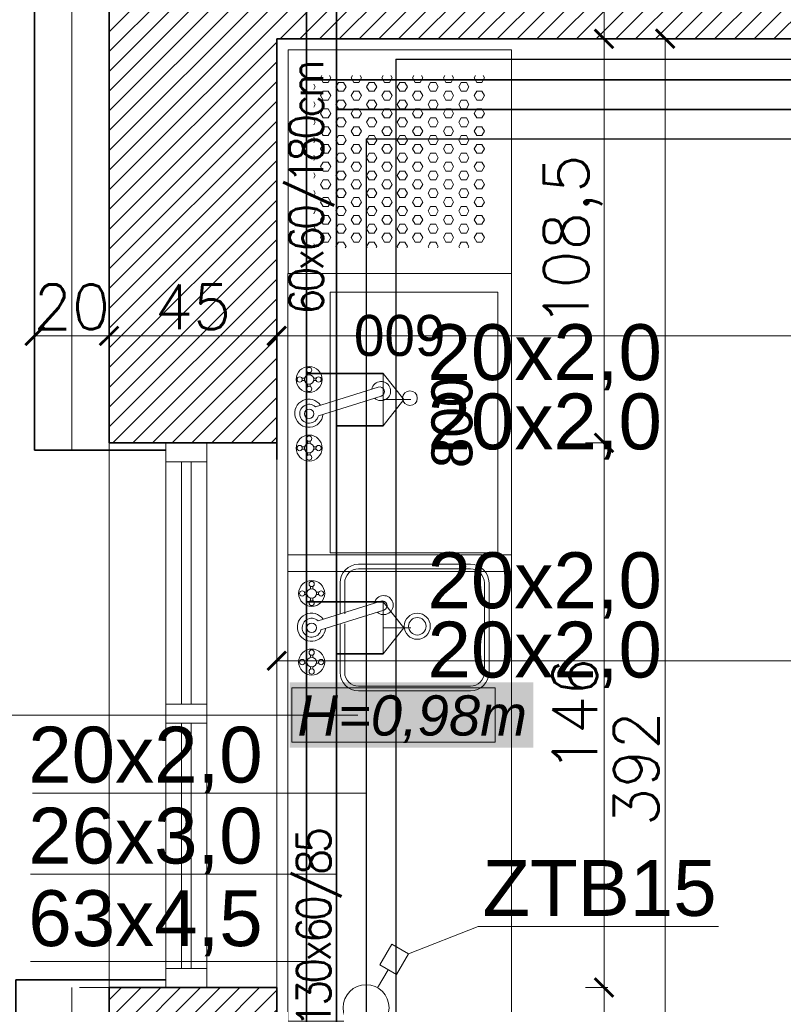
# Model space of a CAD drawing. Header units: millimetres. Extents: x -740 to 33545, y -26688 to 22494.
# Tile 95 of 256: x 8863 to 9068, y 10535 to 10800. Entities that reach past the tile are written whole.
import ezdxf
from ezdxf.lldxf.tags import DXFTag

# ---------------------------------------------------------------- set-up
doc = ezdxf.new("R2010")
doc.units = ezdxf.units.MM
doc.header["$MEASUREMENT"] = 0
doc.layers.get('Defpoints').update_dxf_attribs({"color": 252})
doc.layers.add('_I_EKO_PODKLAD 3', color=252, linetype='Continuous')
for name, color, linetype, lineweight in [('_IS_EKO_Cyrkulacja', 6, 'Continuous', 30), ('_IS_EKO_opis', 7, 'Continuous', 18), ('_IS_EKO_W_Ciepła', 1, 'Continuous', 35), ('_IS_EKO_W_hydrantowa', 96, 'Continuous', 30), ('_IS_EKO_W_Urzadzenia', 7, 'Continuous', 15), ('_IS_EKO_woda_zimna', 5, 'Continuous', 35), ('A_istniejące ściany', 252, 'Continuous', 35), ('A_izolacja', 252, 'Continuous', 9), ('A_l.przerywana', 252, 'ICAD_ISO03W100', 9), ('A_okna wymieniane', 252, 'Continuous', 15), ('A_opisy', 252, 'Continuous', 15), ('A_wyposażenie', 252, 'Continuous', 9), ('l.wypełnien', 252, 'Continuous', 5), ('Nowe_820-G Rysunki Obrazki_Nr_pióra__1', 252, 'Continuous', 13), ('Nowe_820-G Rysunki Obrazki_Nr_pióra__23', 252, 'Continuous', 15), ('wymiarowanie', 252, 'Continuous', 9)]:
    doc.layers.add(name, color=color, linetype=linetype, lineweight=lineweight)
doc.styles.add('1-500', font='simplex.shx', dxfattribs={"width": 0.9, "height": 70})
doc.styles.add('Arial', font='arial.ttf')
doc.styles.add('ARIALL', font='GOTHIC.TTF', dxfattribs={"height": 40})
doc.styles.add('styl2', font='simplex.shx')
doc.linetypes.add('BATTING', pattern='A,0.00254,-2.54,[134,ltypeshp.shx,S=2.54,R=0,X=-2.54,Y=0],-5.08,[134,ltypeshp.shx,S=2.54,R=180,X=2.54,Y=0],-2.54', length=10.16254)
tags = doc.linetypes.add('ICAD_ISO03W100', pattern=[30, 12, -18]).pattern_tags.tags
tags[6:7] = [DXFTag(74, 4), DXFTag(75, 0), DXFTag(340, '0'), DXFTag(46, 1.0), DXFTag(50, 0.0), DXFTag(44, 0.0), DXFTag(45, 0.0)]
tags[4:5] = [DXFTag(74, 4), DXFTag(75, 0), DXFTag(340, '0'), DXFTag(46, 1.0), DXFTag(50, 0.0), DXFTag(44, 0.0), DXFTag(45, 0.0)]
doc.dimstyles.new('Skala 1-50', dxfattribs={"dimtxt": 12, "dimasz": 5, "dimexe": 1, "dimexo": 1, "dimgap": 1.5, "dimtad": 1, "dimdec": 1, "dimrnd": 0.5, "dimtxsty": 'styl2', "dimblk": 'ARCHTICK', "dimcen": 5, "dimadec": 0, "dimazin": 0, "dimtfac": 1, "dimtdec": 1, "dimtmove": 1, "dimatfit": 3, "dimldrblk": 'ARCHTICK', "dimfxl": 0, "dimlwd": -1, "dimlwe": -1, "dimarcsym": 0})
doc.dimstyles.new('Wymiary elementów w mm', dxfattribs={"dimscale": 0.5, "dimtxt": 14, "dimasz": 20, "dimexe": 0, "dimexo": 1, "dimgap": 3, "dimtad": 1, "dimdec": 0, "dimlfac": 10, "dimtxsty": 'Standard', "dimblk": 'OBLIQUE', "dimcen": 5, "dimse1": 1, "dimse2": 1, "dimsd1": 1, "dimsd2": 1, "dimclrd": 256, "dimclre": 256, "dimclrt": 252, "dimadec": 0, "dimazin": 0, "dimtfac": 1, "dimtdec": 0, "dimtmove": 0, "dimatfit": 3, "dimldrblk": 'OBLIQUE', "dimfxl": 0, "dimlwd": -1, "dimlwe": -1, "dimarcsym": 0})
pattern_1 = [(180, (8888.227, 6162.5679), (-6e-16, 2.3815699), [1.375, -2.75]), (60, (8888.227, 6162.5679), (2.0625, -1.1907849), [1.375, -2.75]), (120, (8886.852, 6162.5679), (2.0625, 1.1907849), [1.375, -2.75])]
pattern_2 = [(180, (8888.227, 6143.5154), (-6e-16, 2.3815699), [1.375, -2.75]), (60, (8888.227, 6143.5154), (2.0625, -1.1907849), [1.375, -2.75]), (120, (8886.852, 6143.5154), (2.0625, 1.1907849), [1.375, -2.75])]

# ---------------------------------------------------------------- blocks, each defined once
blk = doc.blocks.new('*D1112')
at = {"layer": 'Defpoints', "color": 0}
for p in [(9760.46, 5969.26), (9680.46, 5960.36), (9760.46, 5960.36)]:
    blk.add_point(p, dxfattribs=at)
at = {"layer": '_I_EKO_PODKLAD 3', "color": 252, "ltscale": 0.6, "insert": (9720.46, 5976.26), "char_height": 11, "attachment_point": 5}
blk.add_mtext('800', dxfattribs=at)
blk = doc.blocks.new('_Oblique')
at = {"color": 0, "linetype": 'ByBlock', "lineweight": -2}
blk.add_line((-0.5, -0.5), (0.5, 0.5), dxfattribs=at)
blk = doc.blocks.new('*D1113')
at = {"layer": 'Defpoints', "color": 0}
for p in [(9750.89, 6020.36), (9760.46, 6020.36), (9765.46, 5960.36)]:
    blk.add_point(p, dxfattribs=at)
at = {"layer": '_I_EKO_PODKLAD 3', "color": 252, "ltscale": 0.6, "insert": (9743.89, 5990.36), "char_height": 11, "attachment_point": 5, "rotation": 90}
blk.add_mtext('600', dxfattribs=at)
blk = doc.blocks.new('_ArchTick')
at = {"color": 0, "linetype": 'ByBlock', "const_width": 0.15}
blk.add_lwpolyline([(-0.5, -0.5), (0.5, 0.5)], dxfattribs=at)
blk = doc.blocks.new('*D1292')
at = {"layer": 'Defpoints', "color": 0}
for p in [(9021.46, 10794.52), (9036.45, 10794.52), (9028.53, 10402.52)]:
    blk.add_point(p, dxfattribs=at)
at = {"layer": 'wymiarowanie', "color": 0}
for p, q in [((9031.45, 10794.52), (9037.45, 10794.52)), ((9036.45, 10402.52), (9036.45, 10794.52)), ((9031.45, 10402.52), (9037.45, 10402.52))]:
    blk.add_line(p, q, dxfattribs=at)
at = {"layer": 'wymiarowanie', "color": 0, "xscale": 5, "yscale": 5, "zscale": 5}
for p, rotation in [((9036.45, 10794.52), 90), ((9036.45, 10402.52), 270)]:
    blk.add_blockref('_ArchTick', p, dxfattribs=dict(at, rotation=rotation))
at = {"layer": 'wymiarowanie', "color": 0, "insert": (9028.65, 10598.52), "char_height": 12, "attachment_point": 5, "rotation": 90, "style": 'styl2'}
blk.add_mtext('392', dxfattribs=at)
blk = doc.blocks.new('*D1293')
at = {"layer": 'Defpoints', "color": 0}
for p in [(9005.94, 10833.52), (9020.04, 10833.52), (9005.05, 10794.52)]:
    blk.add_point(p, dxfattribs=at)
at = {"layer": 'wymiarowanie', "color": 0}
for p, q in [((9015.04, 10833.52), (9021.04, 10833.52)), ((9020.04, 10794.52), (9020.04, 10833.52)), ((9015.04, 10794.52), (9021.04, 10794.52))]:
    blk.add_line(p, q, dxfattribs=at)
at = {"layer": 'wymiarowanie', "color": 0, "xscale": 5, "yscale": 5, "zscale": 5}
for p, rotation in [((9020.04, 10833.52), 90), ((9020.04, 10794.52), 270)]:
    blk.add_blockref('_ArchTick', p, dxfattribs=dict(at, rotation=rotation))
at = {"layer": 'wymiarowanie', "color": 0, "insert": (9012.24, 10814.02), "char_height": 12, "attachment_point": 5, "rotation": 90, "style": 'styl2'}
blk.add_mtext('39', dxfattribs=at)
blk = doc.blocks.new('A$C3D2D7F2A')
at = {"layer": '_I_EKO_PODKLAD 3', "lineweight": 13}
for p, q in [((46.42, 34), (16.42, 34)), ((46.42, 32.75), (16.42, 32.75)), ((11.42, 29), (11.42, 20.67)), ((12.67, 29), (12.67, 20.67)), ((50.17, 5), (50.17, 29)), ((51.42, 5), (51.42, 29)), ((11.42, 18.01), (11.42, 5)), ((12.67, 18.01), (12.67, 5)), ((16.42, 1.25), (46.42, 1.25)), ((16.42, 0), (46.42, 0))]:
    blk.add_line(p, q, dxfattribs=at)
at = {"layer": '_I_EKO_PODKLAD 3', "linetype": 'Continuous', "lineweight": 9}
for p, q in [((2.59, 26.48), (1.91, 26.48)), ((3.5, 27.37), (3.5, 28.06)), ((4.13, 27.38), (4.13, 28.06)), ((5.03, 26.48), (5.72, 26.48)), ((2.6, 25.84), (1.91, 25.84)), ((3.5, 24.93), (3.5, 24.25)), ((4.13, 24.94), (4.13, 24.25)), ((5.04, 25.84), (5.72, 25.84)), ((22.38, 24.12), (5.52, 18.82)), ((6.29, 16.4), (23.15, 21.7)), ((2.59, 8.06), (1.91, 8.06)), ((3.5, 8.96), (3.5, 9.65)), ((4.13, 8.97), (4.13, 9.65)), ((5.03, 8.06), (5.72, 8.06)), ((2.6, 7.43), (1.91, 7.43)), ((3.5, 6.52), (3.5, 5.84)), ((4.13, 6.53), (4.13, 5.84)), ((5.04, 7.43), (5.72, 7.43))]:
    blk.add_line(p, q, dxfattribs=at)
for centre, radius in [((3.81, 26.16), 3.49), ((3.81, 28.7), 0.71), ((1.27, 26.16), 0.71), ((3.81, 26.16), 1.27), ((6.35, 26.16), 0.71), ((3.81, 23.62), 0.71), ((3.81, 16.95), 1.27), ((3.81, 7.74), 3.49), ((3.81, 10.28), 0.71), ((1.27, 7.74), 0.71), ((3.81, 7.74), 1.27), ((6.35, 7.74), 0.71), ((3.81, 5.2), 0.71)]:
    blk.add_circle(centre, radius, dxfattribs=at)
at = {"layer": '_I_EKO_PODKLAD 3', "lineweight": 9}
for radius in [3.5, 2.35]:
    blk.add_circle((32.16, 17.35), radius, dxfattribs=at)
at = {"layer": '_I_EKO_PODKLAD 3', "lineweight": 13}
for centre, radius, start, end in [((16.42, 29), 5, 90, 180), ((16.42, 29), 3.75, 90, 180), ((46.42, 29), 5, 0, 90), ((46.42, 29), 3.75, 0, 90), ((16.42, 5), 5, 180, 270), ((16.42, 5), 3.75, 180, 270), ((46.42, 5), 5, 270, 0), ((46.42, 5), 3.75, 270, 0)]:
    blk.add_arc(centre, radius, start, end, dxfattribs=at)
at = {"layer": '_I_EKO_PODKLAD 3', "linetype": 'Continuous', "lineweight": 9}
for centre, radius, start, end in [((23.13, 23.02), 2.56, 227.2248, 167.6958), ((22.77, 22.91), 1.27, 287.4603, 107.4603), ((3.75, 17.08), 3.79, 34.7933, 355.5589), ((3.81, 16.95), 2.54, 47.8034, 347.2157)]:
    blk.add_arc(centre, radius, start, end, dxfattribs=at)
blk = doc.blocks.new('*D2064')
at = {"layer": 'Defpoints', "color": 0}
for p in [(8618.8, 10541.8), (8867.19, 10541.8), (8887.19, 10284.84)]:
    blk.add_point(p, dxfattribs=at)
at = {"layer": 'wymiarowanie', "color": 0}
for p, q in [((8623.8, 10541.8), (8617.8, 10541.8)), ((8618.8, 10284.84), (8618.8, 10541.8)), ((8623.8, 10284.84), (8617.8, 10284.84))]:
    blk.add_line(p, q, dxfattribs=at)
at = {"layer": 'wymiarowanie', "color": 0, "xscale": 5, "yscale": 5, "zscale": 5}
for p, rotation in [((8618.8, 10541.8), 90), ((8618.8, 10284.84), 270)]:
    blk.add_blockref('_ArchTick', p, dxfattribs=dict(at, rotation=rotation))
at = {"layer": 'wymiarowanie', "color": 0, "insert": (8611, 10413.32), "char_height": 12, "attachment_point": 5, "rotation": 90, "style": 'styl2'}
blk.add_mtext('257', dxfattribs=at)
blk = doc.blocks.new('*D2065')
at = {"layer": 'Defpoints', "color": 0}
for p in [(8618.8, 10684.04), (8877.19, 10684.04), (8867.19, 10541.8)]:
    blk.add_point(p, dxfattribs=at)
at = {"layer": 'wymiarowanie', "color": 0}
for p, q in [((8623.8, 10684.04), (8617.8, 10684.04)), ((8618.8, 10541.8), (8618.8, 10684.04)), ((8623.8, 10541.8), (8617.8, 10541.8))]:
    blk.add_line(p, q, dxfattribs=at)
at = {"layer": 'wymiarowanie', "color": 0, "xscale": 5, "yscale": 5, "zscale": 5}
for p, rotation in [((8618.8, 10684.04), 90), ((8618.8, 10541.8), 270)]:
    blk.add_blockref('_ArchTick', p, dxfattribs=dict(at, rotation=rotation))
at = {"layer": 'wymiarowanie', "color": 0, "insert": (8611.15, 10612.92), "char_height": 12, "attachment_point": 5, "rotation": 90, "style": 'styl2'}
blk.add_mtext('142', dxfattribs=at)
blk = doc.blocks.new('*D2067')
at = {"layer": 'Defpoints', "color": 0}
for p in [(8618.8, 11092.05), (8873.23, 11092.05), (8872.54, 10684.04)]:
    blk.add_point(p, dxfattribs=at)
at = {"layer": 'wymiarowanie', "color": 0}
for p, q in [((8623.8, 11092.05), (8617.8, 11092.05)), ((8618.8, 10684.04), (8618.8, 11092.05)), ((8623.8, 10684.04), (8617.8, 10684.04))]:
    blk.add_line(p, q, dxfattribs=at)
at = {"layer": 'wymiarowanie', "color": 0, "xscale": 5, "yscale": 5, "zscale": 5}
for p, rotation in [((8618.8, 11092.05), 90), ((8618.8, 10684.04), 270)]:
    blk.add_blockref('_ArchTick', p, dxfattribs=dict(at, rotation=rotation))
at = {"layer": 'wymiarowanie', "color": 0, "insert": (8611, 10888.05), "char_height": 12, "attachment_point": 5, "rotation": 90, "style": 'styl2'}
blk.add_mtext('408', dxfattribs=at)
blk = doc.blocks.new('*D2551')
at = {"layer": 'Defpoints', "color": 0}
for p in [(8932.19, 10737.08), (9266.19, 10737.08), (9266.19, 10714.75)]:
    blk.add_point(p, dxfattribs=at)
at = {"layer": 'wymiarowanie', "color": 0}
for p, q in [((8932.19, 10719.75), (8932.19, 10713.75)), ((9266.19, 10719.75), (9266.19, 10713.75)), ((8932.19, 10714.75), (9266.19, 10714.75))]:
    blk.add_line(p, q, dxfattribs=at)
at = {"layer": 'wymiarowanie', "color": 0, "xscale": 5, "yscale": 5, "zscale": 5, "rotation": 180}
blk.add_blockref('_ArchTick', (8932.19, 10714.75), dxfattribs=at)
at = {"layer": 'wymiarowanie', "color": 0, "xscale": 5, "yscale": 5, "zscale": 5}
blk.add_blockref('_ArchTick', (9266.19, 10714.75), dxfattribs=at)
at = {"layer": 'wymiarowanie', "color": 0, "insert": (9099.19, 10722.55), "char_height": 12, "attachment_point": 5, "style": 'styl2'}
blk.add_mtext('334', dxfattribs=at)
blk = doc.blocks.new('*D2563')
at = {"layer": 'Defpoints', "color": 0}
for p in [(8887.19, 10777.37), (8867.19, 10775.37), (8887.19, 10714.75)]:
    blk.add_point(p, dxfattribs=at)
at = {"layer": 'wymiarowanie', "color": 0}
for p, q in [((8867.19, 10719.75), (8867.19, 10713.75)), ((8887.19, 10719.75), (8887.19, 10713.75)), ((8867.19, 10714.75), (8887.19, 10714.75))]:
    blk.add_line(p, q, dxfattribs=at)
at = {"layer": 'wymiarowanie', "color": 0, "xscale": 5, "yscale": 5, "zscale": 5, "rotation": 180}
blk.add_blockref('_ArchTick', (8867.19, 10714.75), dxfattribs=at)
at = {"layer": 'wymiarowanie', "color": 0, "xscale": 5, "yscale": 5, "zscale": 5}
blk.add_blockref('_ArchTick', (8887.19, 10714.75), dxfattribs=at)
at = {"layer": 'wymiarowanie', "color": 0, "insert": (8877.19, 10722.55), "char_height": 12, "attachment_point": 5, "style": 'styl2'}
blk.add_mtext('20', dxfattribs=at)
blk = doc.blocks.new('*D2564')
at = {"layer": 'Defpoints', "color": 0}
for p in [(8887.19, 10777.37), (8932.19, 10777.37), (8932.19, 10714.75)]:
    blk.add_point(p, dxfattribs=at)
at = {"layer": 'wymiarowanie', "color": 0}
for p, q in [((8887.19, 10719.75), (8887.19, 10713.75)), ((8932.19, 10719.75), (8932.19, 10713.75)), ((8887.19, 10714.75), (8932.19, 10714.75))]:
    blk.add_line(p, q, dxfattribs=at)
at = {"layer": 'wymiarowanie', "color": 0, "xscale": 5, "yscale": 5, "zscale": 5, "rotation": 180}
blk.add_blockref('_ArchTick', (8887.19, 10714.75), dxfattribs=at)
at = {"layer": 'wymiarowanie', "color": 0, "xscale": 5, "yscale": 5, "zscale": 5}
blk.add_blockref('_ArchTick', (8932.19, 10714.75), dxfattribs=at)
at = {"layer": 'wymiarowanie', "color": 0, "insert": (8909.69, 10722.55), "char_height": 12, "attachment_point": 5, "style": 'styl2'}
blk.add_mtext('45', dxfattribs=at)
blk = doc.blocks.new('*D2565')
at = {"layer": 'Defpoints', "color": 0}
for p in [(9368.21, 10627.51), (8932.19, 10598.99), (9368.21, 10598.99)]:
    blk.add_point(p, dxfattribs=at)
at = {"layer": 'wymiarowanie', "color": 0}
for p, q in [((8932.19, 10622.51), (8932.19, 10628.51)), ((9368.21, 10622.51), (9368.21, 10628.51)), ((8932.19, 10627.51), (9368.21, 10627.51))]:
    blk.add_line(p, q, dxfattribs=at)
at = {"layer": 'wymiarowanie', "color": 0, "xscale": 5, "yscale": 5, "zscale": 5, "rotation": 180}
blk.add_blockref('_ArchTick', (8932.19, 10627.51), dxfattribs=at)
at = {"layer": 'wymiarowanie', "color": 0, "xscale": 5, "yscale": 5, "zscale": 5}
blk.add_blockref('_ArchTick', (9368.21, 10627.51), dxfattribs=at)
at = {"layer": 'wymiarowanie', "color": 0, "insert": (9150.2, 10635.31), "char_height": 12, "attachment_point": 5, "style": 'styl2'}
blk.add_mtext('436', dxfattribs=at)
blk = doc.blocks.new('*D2703')
at = {"layer": 'Defpoints', "color": 0}
for p in [(8932.19, 10794.52), (8932.19, 10686.04), (9020.04, 10686.04)]:
    blk.add_point(p, dxfattribs=at)
at = {"layer": 'wymiarowanie', "color": 0}
for p, q in [((9015.04, 10794.52), (9021.04, 10794.52)), ((9020.04, 10794.52), (9020.04, 10686.04)), ((9015.04, 10686.04), (9021.04, 10686.04))]:
    blk.add_line(p, q, dxfattribs=at)
at = {"layer": 'wymiarowanie', "color": 0, "xscale": 5, "yscale": 5, "zscale": 5}
for p, rotation in [((9020.04, 10794.52), 90), ((9020.04, 10686.04), 270)]:
    blk.add_blockref('_ArchTick', p, dxfattribs=dict(at, rotation=rotation))
at = {"layer": 'wymiarowanie', "color": 0, "insert": (9011.69, 10740.28), "char_height": 12, "attachment_point": 5, "rotation": 90, "style": 'styl2'}
blk.add_mtext('108,5', dxfattribs=at)
blk = doc.blocks.new('*D2704')
at = {"layer": 'Defpoints', "color": 0}
for p in [(8932.19, 10686.04), (8932.19, 10539.8), (9020.04, 10539.8)]:
    blk.add_point(p, dxfattribs=at)
at = {"layer": 'wymiarowanie', "color": 0}
for p, q in [((9015.04, 10686.04), (9021.04, 10686.04)), ((9020.04, 10686.04), (9020.04, 10539.8)), ((9015.04, 10539.8), (9021.04, 10539.8))]:
    blk.add_line(p, q, dxfattribs=at)
at = {"layer": 'wymiarowanie', "color": 0, "xscale": 5, "yscale": 5, "zscale": 5}
for p, rotation in [((9020.04, 10686.04), 90), ((9020.04, 10539.8), 270)]:
    blk.add_blockref('_ArchTick', p, dxfattribs=dict(at, rotation=rotation))
at = {"layer": 'wymiarowanie', "color": 0, "insert": (9012.24, 10612.92), "char_height": 12, "attachment_point": 5, "rotation": 90, "style": 'styl2'}
blk.add_mtext('146', dxfattribs=at)
blk = doc.blocks.new('*D2705')
at = {"layer": 'Defpoints', "color": 0}
for p in [(8932.19, 10539.8), (9000.02, 10402.82), (9020.04, 10402.82)]:
    blk.add_point(p, dxfattribs=at)
at = {"layer": 'wymiarowanie', "color": 0}
for p, q in [((9015.04, 10539.8), (9021.04, 10539.8)), ((9020.04, 10539.8), (9020.04, 10402.82)), ((9015.04, 10402.82), (9021.04, 10402.82))]:
    blk.add_line(p, q, dxfattribs=at)
at = {"layer": 'wymiarowanie', "color": 0, "xscale": 5, "yscale": 5, "zscale": 5}
for p, rotation in [((9020.04, 10539.8), 90), ((9020.04, 10402.82), 270)]:
    blk.add_blockref('_ArchTick', p, dxfattribs=dict(at, rotation=rotation))
at = {"layer": 'wymiarowanie', "color": 0, "insert": (9012.24, 10471.31), "char_height": 12, "attachment_point": 5, "rotation": 90, "style": 'styl2'}
blk.add_mtext('137', dxfattribs=at)
blk = doc.blocks.new('vffhbjk')
at = {"layer": '_I_EKO_PODKLAD 3', "lineweight": 9}
for p, q in [((9760.46, 6020.36), (9680.46, 6020.36)), ((9680.46, 6020.36), (9680.46, 5960.36)), ((9760.46, 5960.36), (9760.46, 6020.36)), ((9760.46, 6020.36), (9760.46, 5960.36)), ((9712.35, 6014.98), (9711.66, 6014.98)), ((9712.35, 6014.34), (9711.66, 6014.34)), ((9713.25, 6015.88), (9713.25, 6016.56)), ((9713.89, 6015.88), (9713.89, 6016.56)), ((9714.79, 6014.98), (9715.47, 6014.98)), ((9714.79, 6014.34), (9715.47, 6014.34)), ((9730.76, 6014.98), (9730.08, 6014.98)), ((9730.77, 6014.34), (9730.08, 6014.34)), ((9731.67, 6015.88), (9731.67, 6016.56)), ((9732.3, 6015.88), (9732.3, 6016.56)), ((9733.2, 6014.98), (9733.89, 6014.98)), ((9733.21, 6014.34), (9733.89, 6014.34)), ((9713.25, 6013.43), (9713.25, 6012.75)), ((9713.89, 6013.44), (9713.89, 6012.75)), ((9722.22, 6012.18), (9727.53, 5995.33)), ((9729.95, 5996.09), (9724.65, 6012.95)), ((9731.67, 6013.43), (9731.67, 6012.75)), ((9732.3, 6013.44), (9732.3, 6012.75)), ((9685.46, 6008.98), (9685.46, 5963.98)), ((9755.46, 6008.98), (9685.46, 6008.98)), ((9755.46, 5963.98), (9755.46, 6008.98)), ((9685.46, 5963.98), (9755.46, 5963.98)), ((9680.46, 5960.36), (9760.46, 5960.36))]:
    blk.add_line(p, q, dxfattribs=at)
for centre, radius in [((9713.57, 6014.66), 3.49), ((9713.57, 6017.2), 0.71), ((9731.98, 6014.66), 3.49), ((9731.98, 6017.2), 0.71), ((9711.03, 6014.66), 0.71), ((9713.57, 6014.66), 1.27), ((9716.11, 6014.66), 0.71), ((9722.78, 6014.66), 1.27), ((9729.44, 6014.66), 0.71), ((9731.98, 6014.66), 1.27), ((9734.52, 6014.66), 0.71), ((9713.57, 6012.12), 0.71), ((9731.98, 6012.12), 0.71), ((9726.96, 5987.6), 1.98)]:
    blk.add_circle(centre, radius, dxfattribs=at)
for centre, radius, start, end in [((9722.91, 6014.72), 3.79, 304.7933, 265.5589), ((9722.78, 6014.66), 2.54, 317.8034, 257.2157), ((9728.85, 5995.35), 2.56, 137.2248, 77.6958), ((9728.74, 5995.71), 1.27, 197.4603, 17.4603)]:
    blk.add_arc(centre, radius, start, end, dxfattribs=at)
at = {"layer": '_I_EKO_PODKLAD 3'}
dim = blk.add_linear_dim(base=(9750.89, 6020.36), p1=(9765.46, 5960.36), p2=(9760.46, 6020.36), angle=90, dimstyle='Wymiary elementów w mm', override={"dimtxt": 22}, dxfattribs=at)
dim.commit()
dim.dimension.update_dxf_attribs({"geometry": '*D1113', "text_midpoint": (9743.89, 5990.36)})
dim = blk.add_linear_dim(base=(9760.46, 5969.26), p1=(9680.46, 5960.36), p2=(9760.46, 5960.36), dimstyle='Wymiary elementów w mm', override={"dimtxt": 22}, dxfattribs=at)
dim.commit()
dim.dimension.update_dxf_attribs({"geometry": '*D1112', "text_midpoint": (9720.46, 5976.26)})

msp = doc.modelspace()

# ---------------------------------------------------------------- hatches: boundary and pattern name
at = {"layer": 'A_opisy', "ltscale": 0.3}
for points in [[(8935.62, 10621.68), (9001.08, 10621.68), (9001.08, 10604.16), (8935.62, 10604.16)], [(8936.24, 10620.22), (8990.79, 10620.22), (8990.79, 10605.62), (8936.24, 10605.62)], [(8936.24, 10620.22), (8990.79, 10620.22), (8990.79, 10605.62), (8936.24, 10605.62)], [(8936.24, 10620.22), (8990.79, 10620.22), (8990.79, 10605.62), (8936.24, 10605.62)]]:
    msp.add_hatch(color=256, dxfattribs=at).paths.add_polyline_path(points)
at = {"layer": 'A_wyposażenie', "lineweight": 9}
h = msp.add_hatch(dxfattribs=at)
h.set_pattern_fill('HEX', color=256, scale=11, angle=180, style=0)
h.set_pattern_definition(pattern_1)
h.paths.add_polyline_path([(8942.12, 10784.62), (8988.32, 10784.62), (8988.32, 10738.42), (8942.12, 10738.42)])
h = msp.add_hatch(dxfattribs=at)
h.set_pattern_fill('HEX', color=256, scale=11, angle=180, style=0)
h.set_pattern_definition(pattern_1)
h.paths.add_polyline_path([(8942.12, 10784.62), (8988.32, 10784.62), (8988.32, 10738.42), (8942.12, 10738.42)])
h = msp.add_hatch(dxfattribs=at)
h.set_pattern_fill('HEX', color=256, scale=11, angle=180, style=0)
h.set_pattern_definition(pattern_2)
h.paths.add_polyline_path([(8988.32, 10739.47), (8942.12, 10739.47), (8942.12, 10765.57), (8988.32, 10765.57)])
h = msp.add_hatch(dxfattribs=at)
h.set_pattern_fill('HEX', color=256, scale=11, angle=180, style=0)
h.set_pattern_definition(pattern_2)
h.paths.add_polyline_path([(8988.32, 10739.47), (8942.12, 10739.47), (8942.12, 10765.57), (8988.32, 10765.57)])
at = {"layer": 'l.wypełnien'}
h = msp.add_hatch(dxfattribs=at)
h.set_pattern_fill('ANSI31', color=256, scale=30, style=0)
edge = h.paths.add_edge_path()
edge.add_line((8932.19, 10920.7), (8932.19, 10978.67))
edge.add_line((8932.19, 10978.67), (8932.19, 11023.17))
edge.add_line((8932.19, 11023.17), (8932.19, 11086.55))
edge.add_line((8932.19, 11086.55), (8932.19, 11090.05))
edge.add_line((8932.19, 11090.05), (8887.19, 11090.05))
edge.add_line((8887.19, 11090.05), (8887.19, 10920.7))
edge.add_line((8887.19, 10920.7), (8932.19, 10920.7))
h.paths.add_polyline_path([(9644.52, 11095.63), (9645.19, 11095.63), (9645.19, 11322.32), (9879.19, 11322.32), (9879.19, 11234.32), (9924.19, 11234.32), (9924.19, 11368.7), (9592.09, 11368.7), (9506.19, 11368.7), (9506.19, 11323.52), (9604.19, 11323.52), (9604.19, 11095.63)])
h.paths.add_polyline_path([(8887.19, 10686.04), (8932.19, 10686.04), (8932.19, 10794.52), (9246.19, 10794.52), (9246.19, 10833.52), (9259.19, 10833.52), (9259.19, 10907.02), (9235.19, 10907.02), (9235.19, 10833.52), (8932.19, 10833.52), (8932.19, 10920.7), (8887.19, 10920.7)])
h.paths.add_polyline_path([(8975.77, 11323.52), (9235.19, 11323.52), (9259.19, 11323.52), (9360.94, 11323.52), (9360.94, 11368.7), (8975.77, 11368.7)])
h.paths.add_polyline_path([(8887.19, 11368.7), (8887.19, 11236.3), (8907.93, 11236.3), (8932.19, 11236.3), (8932.19, 11323.52), (8975.77, 11323.52), (8975.77, 11368.7)])
h.paths.add_polyline_path([(9604.19, 11095.63), (9644.52, 11095.63), (9644.52, 11090.06), (9645.19, 11090.06), (9645.19, 11005.43), (9612.19, 11005.43), (9612.19, 11018.43), (9604.19, 11018.43)])
h.paths.add_polyline_path([(9924.19, 11095.63), (9924.19, 11158.89), (9879.19, 11158.89), (9879.19, 11095.63)])
h.paths.add_polyline_path([(9246.19, 10833.52), (9246.19, 10794.52), (9266.19, 10794.52), (9266.19, 10833.52)])
h.paths.add_polyline_path([(9879.19, 11078.49), (9924.19, 11078.59), (9924.19, 11095.63), (9879.19, 11095.63)])
h.paths.add_polyline_path([(9259.19, 10907.02), (9259.19, 10927.02), (9250.18, 10927.02), (9235.19, 10927.02), (9235.19, 10907.02)])
h.paths.add_polyline_path([(9235.19, 11072.32), (9235.19, 11052.32), (9259.19, 11052.32), (9259.19, 11072.32)])
h.paths.add_polyline_path([(9235.19, 11029.02), (9250.18, 11029.02), (9259.19, 11029.02), (9259.19, 11035.15), (9259.19, 11049.02), (9235.19, 11049.02)])
h.paths.add_polyline_path([(9235.19, 11323.52), (9235.19, 11303.52), (9259.19, 11303.52), (9259.19, 11323.52)])
h.paths.add_polyline_path([(9235.19, 11186.92), (9259.19, 11186.92), (9259.19, 11186.92), (9259.19, 11191.52), (9259.19, 11199.52), (9259.19, 11199.52), (9235.19, 11199.52), (9235.19, 11191.52)])
h.paths.add_polyline_path([(9235.19, 11174.32), (9247.19, 11174.32), (9259.19, 11174.32), (9259.19, 11174.32), (9259.19, 11186.92), (9259.19, 11186.92), (9235.19, 11186.92), (9235.19, 11174.32)])
h.paths.add_polyline_path([(9259.19, 11049.02), (9259.19, 11051.92), (9259.19, 11052.32), (9235.19, 11052.32), (9235.19, 11049.02), (9259.19, 11049.02)])
h = msp.add_hatch(dxfattribs=at)
h.set_pattern_fill('ANSI31', color=256, scale=30, style=0)
h.paths.add_polyline_path([(8887.19, 10284.84), (8887.19, 10539.8), (8932.19, 10539.8), (8932.19, 10402.52), (9059.57, 10402.52), (9368.19, 10402.52), (9394.23, 10402.52), (9416.72, 10402.52), (9416.72, 10359.34), (9405.31, 10359.34), (9376.25, 10359.34), (8932.19, 10359.34), (8932.19, 10284.84)])
h.paths.add_polyline_path([(9871.19, 10801.99), (9871.19, 10791.99), (9878.23, 10791.99), (9890.23, 10791.99), (10052.23, 10791.99), (10052.23, 10564.52), (10066.23, 10564.52), (10066.23, 10706), (10066.23, 10711.93), (10066.23, 10711.98), (10066.23, 10728.73), (10066.23, 10765.23), (10066.23, 10776), (10066.23, 10781.93), (10066.23, 10781.98), (10066.23, 10781.93), (10066.23, 10776), (10066.22, 10776), (10066.23, 10781.93), (10066.23, 10781.98), (10066.23, 10791.99), (10125.49, 10791.99), (10125.49, 10808.08), (10125.49, 10819.93), (10125.49, 10834.32), (10058.81, 10834.32), (9924.19, 10834.32), (9924.19, 10862.32), (9879.19, 10862.32), (9879.19, 10834.32), (9871.19, 10834.32), (9871.19, 10801.99)])
h.paths.add_polyline_path([(9570.47, 10794.52), (9731.23, 10794.52), (9731.23, 10731.52), (9748.23, 10731.52), (9748.23, 10793.99), (9768.19, 10793.99), (9768.19, 10801.99), (9781.19, 10801.99), (9781.19, 10834.32), (9769.78, 10834.32), (9645.19, 10834.32), (9645.19, 10833.52), (9604.19, 10833.52), (9570.47, 10833.52)])
h.paths.add_polyline_path([(9394.23, 10794.52), (9428.47, 10794.52), (9428.47, 10833.52), (9388.19, 10833.52), (9388.19, 10794.52), (9394.23, 10794.52)])
h.paths.add_polyline_path([(9428.47, 10794.52), (9428.47, 10833.52), (9448.47, 10833.52), (9448.47, 10794.52)])
h.paths.add_polyline_path([(9550.47, 10794.52), (9570.47, 10794.52), (9570.47, 10833.52), (9550.47, 10833.52)])
h.paths.add_polyline_path([(9368.19, 10794.52), (9388.19, 10794.52), (9388.19, 10833.52), (9368.19, 10833.52)])
h.paths.add_polyline_path([(9604.19, 10833.52), (9604.19, 10849.32), (9645.19, 10849.32), (9645.19, 10833.52)])
h.paths.add_polyline_path([(9368.19, 10422.52), (9368.19, 10402.52), (9394.23, 10402.52), (9394.23, 10422.52)])
h.paths.add_polyline_path([(9368.19, 10774.52), (9394.23, 10774.52), (9394.23, 10794.52), (9368.19, 10794.52)])

# ---------------------------------------------------------------- linework, layer by layer
at = {"layer": '_IS_EKO_Cyrkulacja'}
for p, q in [((8956.18, 10767.67), (9363.39, 10767.52)), ((8956.21, 10767.67), (8956.19, 10690.63)), ((8956.19, 10690.63), (8956.19, 10629.38)), ((8956.19, 10629.38), (8956.19, 10504.15))]:
    msp.add_line(p, q, dxfattribs=at)
at = {"layer": '_IS_EKO_opis'}
for p, q in [((8866.58, 10591.94), (8956.19, 10591.94)), ((8948.19, 10570.22), (8866.08, 10570.22)), ((8967.53, 10548.84), (8986.23, 10556.13)), ((8986.23, 10556.13), (9050.79, 10556.13)), ((8940.19, 10546.78), (8866.08, 10546.78))]:
    msp.add_line(p, q, dxfattribs=at)
at = {"layer": '_IS_EKO_W_Ciepła'}
for p, q in [((8948.19, 10783.52), (8948.18, 10992.61)), ((8948.19, 10629.38), (8948.19, 10783.52)), ((8948.19, 10775.52), (9355.39, 10775.52))]:
    msp.add_line(p, q, dxfattribs=at)
at = {"layer": '_IS_EKO_W_Ciepła', "linetype": 'ByBlock'}
for p, q in [((8960.78, 10690.63), (8948.19, 10690.63)), ((8960.78, 10629.38), (8948.19, 10629.38)), ((8948.19, 10629.38), (8948.19, 10504.15))]:
    msp.add_line(p, q, dxfattribs=at)
at = {"layer": '_IS_EKO_W_hydrantowa'}
for q in [(8964.19, 10433.47), (9855.77, 10789.05)]:
    msp.add_line((8964.19, 10789.05), q, dxfattribs=at)
at = {"layer": '_IS_EKO_W_Urzadzenia'}
for p, q in [((8960.78, 10690.63), (8960.78, 10704.63)), ((8966.32, 10697.63), (8960.78, 10704.63)), ((8960.78, 10690.63), (8966.32, 10697.63)), ((8960.8, 10697.63), (8968.17, 10697.63)), ((8960.78, 10629.38), (8960.78, 10643.38)), ((8966.32, 10636.38), (8960.78, 10643.38)), ((8960.78, 10629.38), (8966.32, 10636.38)), ((8960.8, 10636.38), (8968.17, 10636.38)), ((8959.83, 10545.86), (8964.31, 10543.27)), ((8962.07, 10544.57), (8959.27, 10539.71))]:
    msp.add_line(p, q, dxfattribs=at)
msp.add_lwpolyline([(8959.83, 10545.86), (8964.31, 10543.27), (8967.53, 10548.84), (8963.05, 10551.43)], close=True, dxfattribs=at)
msp.add_circle((8956.18, 10534.37), 6.17, dxfattribs=at)
at = {"layer": '_IS_EKO_woda_zimna'}
for p, q in [((8940.19, 10791.52), (8940.19, 10886.02)), ((8940.19, 10518.15), (8940.19, 10791.52)), ((8940.19, 10783.52), (9347.39, 10783.52))]:
    msp.add_line(p, q, dxfattribs=at)
at = {"layer": '_IS_EKO_woda_zimna', "linetype": 'ByBlock'}
for p, q in [((8960.78, 10704.63), (8940.19, 10704.63)), ((8960.78, 10643.38), (8940.19, 10643.38))]:
    msp.add_line(p, q, dxfattribs=at)
at = {"layer": 'A_istniejące ściany'}
for points in [[(8887.19, 11090.05), (8887.19, 10686.04)], [(8932.19, 10681.58), (8932.19, 10794.52)], [(8932.19, 10794.52), (9266.19, 10794.52)], [(8887.19, 10686.04), (8932.19, 10686.04)], [(8932.19, 10539.8), (8887.19, 10539.8)], [(8887.19, 10539.8), (8887.19, 10284.84)], [(8913.43, 10539.8), (8932.19, 10539.8)], [(8932.19, 10402.52), (8932.19, 10539.8)]]:
    msp.add_lwpolyline(points, dxfattribs=at)
at = {"layer": 'A_izolacja', "lineweight": 35}
for p, q in [((8902.43, 10684.04), (8867.19, 10684.04)), ((8902.43, 10541.8), (8867.19, 10541.8))]:
    msp.add_line(p, q, dxfattribs=at)
for points in [[(8867.19, 11092.05), (8867.19, 10684.04)], [(8867.19, 10541.8), (8865.19, 10541.8), (8862.19, 10541.8), (8862.19, 10521.8), (8867.19, 10521.8)]]:
    msp.add_lwpolyline(points, dxfattribs=at)
at = {"layer": 'A_izolacja', "linetype": 'BATTING', "ltscale": 0.1}
for points in [[(8877.19, 11090.05), (8877.19, 10684.04)], [(8877.19, 10539.8), (8877.19, 10282.84)]]:
    msp.add_lwpolyline(points, dxfattribs=at)
at = {"layer": 'A_l.przerywana', "ltscale": 0.3}
for points in [[(8887.19, 10539.8), (8887.19, 10686.04)], [(8932.19, 10686.04), (8932.19, 10539.8)]]:
    msp.add_lwpolyline(points, dxfattribs=at)
at = {"layer": 'A_okna wymieniane', "linetype": 'Continuous', "lineweight": 15}
for points in [[(8902.43, 10686.04), (8902.43, 10680.96)], [(8913.43, 10680.96), (8913.43, 10686.04)], [(8902.43, 10680.96), (8913.43, 10680.96)], [(8906.66, 10680.96), (8906.66, 10615.88)], [(8909.2, 10680.96), (8906.66, 10680.96)], [(8909.2, 10615.88), (8909.2, 10680.96)], [(8902.43, 10615.88), (8902.43, 10610.8)], [(8913.43, 10615.88), (8902.43, 10615.88)], [(8906.66, 10615.88), (8909.2, 10615.88)], [(8913.43, 10610.8), (8913.43, 10615.88)], [(8902.43, 10610.8), (8913.43, 10610.8)], [(8906.66, 10610.8), (8906.66, 10544.88)], [(8909.2, 10610.8), (8906.66, 10610.8)], [(8909.2, 10544.88), (8909.2, 10610.8)], [(8902.43, 10544.88), (8902.43, 10539.8)], [(8913.43, 10544.88), (8902.43, 10544.88)], [(8906.66, 10544.88), (8909.2, 10544.88)], [(8913.43, 10539.8), (8913.43, 10544.88)], [(8902.43, 10539.8), (8913.43, 10539.8)]]:
    msp.add_lwpolyline(points, dxfattribs=at)
at = {"layer": 'A_okna wymieniane', "linetype": 'Continuous', "lineweight": 13}
for points in [[(8902.43, 10615.88), (8902.43, 10684.46)], [(8913.43, 10684.46), (8913.43, 10615.88)], [(8902.43, 10539.8), (8902.43, 10610.8)], [(8913.43, 10610.8), (8913.43, 10539.8)]]:
    msp.add_lwpolyline(points, dxfattribs=at)
at = {"layer": 'A_opisy'}
msp.add_line((8820.45, 10612.92), (8953.92, 10612.92), dxfattribs=at)
at = {"layer": 'A_opisy', "ltscale": 0.3}
msp.add_lwpolyline([(8936.24, 10620.22), (8990.79, 10620.22), (8990.79, 10605.62), (8936.24, 10605.62)], close=True, dxfattribs=at)
msp.add_lwpolyline([(8936.24, 10620.22), (8990.79, 10620.22), (8990.79, 10605.62), (8936.24, 10605.62)], close=True, dxfattribs=at)
msp.add_lwpolyline([(8936.24, 10620.22), (8990.79, 10620.22), (8990.79, 10605.62), (8936.24, 10605.62)], close=True, dxfattribs=at)
msp.add_lwpolyline([(8936.24, 10620.22), (8990.79, 10620.22), (8990.79, 10605.62), (8936.24, 10605.62)], close=True, dxfattribs=at)
at = {"layer": 'A_wyposażenie'}
msp.add_line((8932.19, 10478.99), (8932.19, 10718.99), dxfattribs=at)
msp.add_line((8932.19, 10478.99), (8932.19, 10718.99), dxfattribs=at)
at = {"layer": 'A_wyposażenie', "ltscale": 1.5}
msp.add_lwpolyline([(8995.22, 10791.52), (8995.22, 10731.52), (8935.22, 10731.42), (8935.22, 10791.52)], close=True, dxfattribs=at)
at = {"layer": 'A_wyposażenie'}
msp.add_lwpolyline([(8995.19, 10655.99), (8935.19, 10655.99), (8935.19, 10530.76), (8995.19, 10530.76), (8995.19, 10655.99)], dxfattribs=at)
at = {"layer": 'Nowe_820-G Rysunki Obrazki_Nr_pióra__1', "linetype": 'Continuous', "lineweight": 13}
msp.add_lwpolyline([(8879.2, 10539.8), (8894.44, 10539.8)], dxfattribs=at)
at = {"layer": 'Nowe_820-G Rysunki Obrazki_Nr_pióra__23', "linetype": 'Continuous', "lineweight": 15}
msp.add_lwpolyline([(8887.19, 10686.04), (8932.19, 10686.04)], dxfattribs=at)
at = {"layer": 'wymiarowanie'}
msp.add_line((8995.19, 10655.99), (8995.19, 10405.52), dxfattribs=at)

# ---------------------------------------------------------------- block references
at = {"layer": 'A_wyposażenie', "ltscale": 1.5, "rotation": 90}
msp.add_blockref('vffhbjk', (14955.54, 971.06), dxfattribs=at)
at = {"layer": 'A_wyposażenie'}
msp.add_blockref('A$C3D2D7F2A', (8937.75, 10619.43), dxfattribs=at)

# ---------------------------------------------------------------- texts
at = {"layer": '_IS_EKO_opis', "color": 5, "char_height": 15, "width": 58.847, "attachment_point": 1, "style": 'Arial'}
for s, insert in [('20x2,0', (8972.67, 10717.87)), ('20x2,0', (8972.67, 10656.63)), ('63x4,5', (8865.49, 10565.9))]:
    msp.add_mtext(s, dxfattribs=dict(at, insert=insert))
at = {"layer": '_IS_EKO_opis', "color": 1, "char_height": 15, "width": 58.847, "attachment_point": 1, "style": 'Arial'}
for s, insert in [('20x2,0', (8972.67, 10699.27)), ('20x2,0', (8972.67, 10638.02)), ('26x3,0', (8865.49, 10588.07))]:
    msp.add_mtext(s, dxfattribs=dict(at, insert=insert))
at = {"layer": '_IS_EKO_opis', "color": 6, "insert": (8865.49, 10609.82), "char_height": 15, "width": 58.847, "attachment_point": 1, "style": 'Arial'}
msp.add_mtext('20x2,0', dxfattribs=at)
at = {"layer": '_IS_EKO_opis', "color": 7, "insert": (8987.38, 10574.01), "char_height": 15, "width": 58.847, "attachment_point": 1, "style": 'Arial'}
msp.add_mtext('ZTB15', dxfattribs=at)
at = {"layer": 'A_opisy', "ltscale": 0.3, "insert": (8937.73, 10618.23), "char_height": 10.8, "width": 109.7533, "attachment_point": 1, "style": 'ARIALL'}
msp.add_mtext('{\\fArial|b0|i1|c238|p34;H=0,98m}', dxfattribs=at)
at = {"layer": 'A_wyposażenie', "ltscale": 2, "char_height": 9, "width": 105.0162, "attachment_point": 3, "rotation": 89.9958, "style": '1-500'}
for s, insert in [('{\\T0.75;60x60/180cm}', (8935.63, 10787.46)), ('{\\T0.75;130x60/85}', (8937.61, 10581.83))]:
    msp.add_mtext(s, dxfattribs=dict(at, insert=insert))
at = {"layer": 'wymiarowanie', "char_height": 12, "width": 621.5287, "attachment_point": 1}
for s, insert in [('\\pi621.52874;{\\fCentury Gothic|b0|i0|c238|p34;}\\P{\\fCentury Gothic|b0|i0|c238|p34;Daszek szklany systemowy o wym. 200 x 120 cm wykonany ze szkła }{\\fCentury Gothic|b0|i0|c238|p34;bezpiecznego 6.6.3 ESG/VSG}\\P{\\fCentury Gothic|b0|i0|c238|p34;mocowany na wspornikach w konstrukcji stalowej }\\P{\\fCentury Gothic|b0|i0|c238|p34;ocynkowancy i malowanych proszkowo w kolorze RAL 7016}', (2065.54, 10895.53)), ('\\pi202.60874;{\\fCentury Gothic|b0|i0|c238|p34;Pokrycie dachowe projektowana blachodachówka}\\P\\pi470.78474;{\\fCentury Gothic|b0|i0|c238|p34;w kolorze RAL 7016}', (5416.61, 10685.24))]:
    msp.add_mtext(s, dxfattribs=dict(at, insert=insert))

# ---------------------------------------------------------------- dimensions: what is measured, and where the dimension line sits
at = {"layer": 'wymiarowanie'}
for base, p1, p2, picture, middle in [((8618.8, 11092.05), (8872.54, 10684.04), (8873.23, 11092.05), '*D2067', (8611, 10888.05)), ((9020.04, 10833.52), (9005.05, 10794.52), (9005.94, 10833.52), '*D1293', (9012.24, 10814.02)), ((9020.04, 10686.04), (8932.19, 10794.52), (8932.19, 10686.04), '*D2703', (9011.69, 10740.28)), ((9036.45, 10794.52), (9028.53, 10402.52), (9021.46, 10794.52), '*D1292', (9028.65, 10598.52)), ((9020.04, 10539.8), (8932.19, 10686.04), (8932.19, 10539.8), '*D2704', (9012.24, 10612.92)), ((8618.8, 10684.04), (8867.19, 10541.8), (8877.19, 10684.04), '*D2065', (8611.15, 10612.92)), ((8618.8, 10541.8), (8887.19, 10284.84), (8867.19, 10541.8), '*D2064', (8611, 10413.32)), ((9020.04, 10402.82), (8932.19, 10539.8), (9000.02, 10402.82), '*D2705', (9012.24, 10471.31))]:
    dim = msp.add_linear_dim(base=base, p1=p1, p2=p2, angle=90, dimstyle='Skala 1-50', dxfattribs=at)
    dim.commit()
    dim.dimension.update_dxf_attribs({"geometry": picture, "text_midpoint": middle})
dim = msp.add_linear_dim(base=(8887.19, 10714.75), p1=(8867.19, 10775.37), p2=(8887.19, 10777.37), dimstyle='Skala 1-50', dxfattribs=at)
dim.commit()
dim.dimension.update_dxf_attribs({"geometry": '*D2563', "text_midpoint": (8877.19, 10714.75), "dimtype": 160})
for base, p1, p2, picture, middle in [((8932.19, 10714.75), (8887.19, 10777.37), (8932.19, 10777.37), '*D2564', (8909.69, 10722.55)), ((9266.19, 10714.75), (8932.19, 10737.08), (9266.19, 10737.08), '*D2551', (9099.19, 10722.55)), ((9368.21, 10627.51), (8932.19, 10598.99), (9368.21, 10598.99), '*D2565', (9150.2, 10635.31))]:
    dim = msp.add_linear_dim(base=base, p1=p1, p2=p2, dimstyle='Skala 1-50', dxfattribs=at)
    dim.commit()
    dim.dimension.update_dxf_attribs({"geometry": picture, "text_midpoint": middle})

doc.saveas('drawing.dxf')
